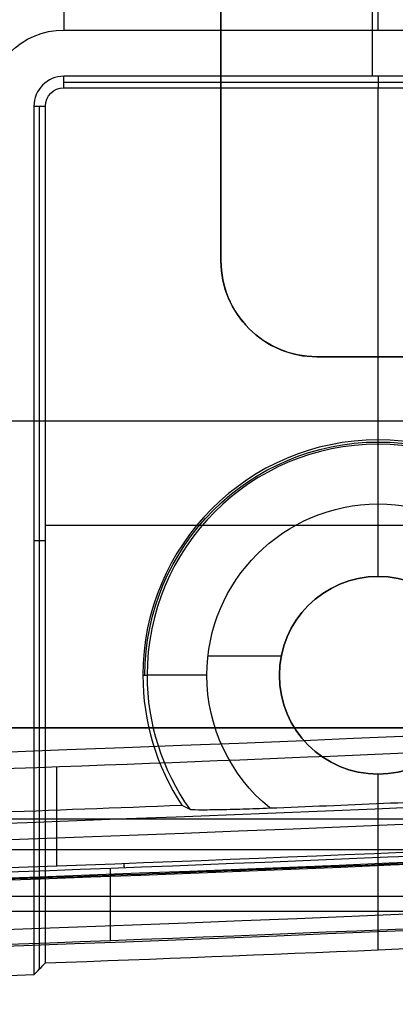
# Model space of a CAD drawing. Header units: millimetres. Extents: x -68 to 68, y -70 to 54.
# Tile 81 of 83: x 36 to 42, y -56 to -40. Entities that reach past the tile are written whole.
import ezdxf

# ---------------------------------------------------------------- set-up
doc = ezdxf.new("R2010")
doc.units = ezdxf.units.MM
doc.layers.add('Layer 01', color=7, linetype='Continuous', true_color=0x000000)

# ---------------------------------------------------------------- blocks, each defined once
blk = doc.blocks.new('Open CASCADE STEP translator 6.8 1.1.1.step')
at = {"layer": 'Layer 01', "color": 96, "true_color": 0x008000}
blk.add_line((60.3, -71.5, 0.801), (114, -71.5, 0.801), dxfattribs=at)
for points in [[(114, -71.5), (87.15, -71.5), (60.3, -71.5)], [(60.3, -71.5, 1.601), (87.15, -71.5, 1.601), (114, -71.5, 1.601)]]:
    blk.add_open_spline(points, degree=2, dxfattribs=at)
blk = doc.blocks.new('Board.step')
at = {"layer": 'Layer 01'}
blk.add_blockref('Open CASCADE STEP translator 6.8 1.1.1.step', (0, 0, -1.601), dxfattribs=at)
blk = doc.blocks.new('c-3-1634222-2-h-3d.step')
at = {"layer": 'Layer 01', "color": 9, "true_color": 0xc0c0c0}
for p, q in [((-13.8, 6.275, -6.1), (13.8, 6.275, -6.1)), ((-15.4, -4.675, -6.1), (-15.4, 4.675, -6.1))]:
    blk.add_line(p, q, dxfattribs=at)
blk.add_arc((-13.8, 4.675, -6.5), 1.6, 90, 180, dxfattribs=at)
at = {"layer": 'Layer 01', "color": 9, "true_color": 0xc0c0c0, "extrusion": (0, 0, -1)}
for centre in [(13.8, 4.675, 5.7), (13.8, 4.675, 6.1)]:
    blk.add_arc(centre, 1.6, 0, 90, dxfattribs=at)
at = {"layer": 'Layer 01', "color": 9, "true_color": 0xc0c0c0}
for points in [[(-13.8, 6.275, -5.7), (0, 6.275, -5.7), (13.8, 6.275, -5.7)], [(13.8, 6.275, -6.5), (0, 6.275, -6.5), (-13.8, 6.275, -6.5)], [(-13.8, 6.275, -6.5), (-13.8, 6.275, -6.1), (-13.8, 6.275, -5.7)], [(-15.4, -4.675, -5.7), (-15.4, 0, -5.7), (-15.4, 4.675, -5.7)], [(-15.4, 4.675, -6.5), (-15.4, 4.675, -6.1), (-15.4, 4.675, -5.7)], [(-15.4, 4.675, -6.5), (-15.4, 0, -6.5), (-15.4, -4.675, -6.5)]]:
    blk.add_open_spline(points, degree=2, dxfattribs=at)
blk = doc.blocks.new('X11.step')
at = {"layer": 'Layer 01', "rotation": 90.00000250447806}
blk.add_blockref('c-3-1634222-2-h-3d.step', (105.65, -49.905, 12.513), dxfattribs=at)
blk = doc.blocks.new('MC403-X_A_090322_MultipleBody.step')
at = {"layer": 'Layer 01'}
for name in ['Board.step', 'X11.step']:
    blk.add_blockref(name, (0, 0), dxfattribs=at)
blk = doc.blocks.new('MC403-X_A_090322_MultipleBody 090322')
at = {"layer": 'Layer 01'}
blk.add_blockref('MC403-X_A_090322_MultipleBody.step', (0, 0), dxfattribs=at)
blk = doc.blocks.new('TRO-13-001 MC403 CASTING270122')
at = {"layer": 'Layer 01', "color": 7, "true_color": 0xdde8ff}
for p, q in [((41.908, -40.623, -12.5), (41.908, 0.013, -12.5)), ((36.75, -40.72, -9.75), (47.25, -40.72, -9.75)), ((42, -40.623, -12.5), (42, -40.816, -7)), ((42, -48.973, -7), (42, -40.816, -7)), ((36.346, -55.524, -9.75), (36.346, -41.123, -9.75)), ((48.522, -46.381, -5), (35.478, -46.381, -5)), ((42, -46.764, -2.965), (42, -46.693, -5)), ((42, -48.973, -2), (42, -47.764, -2)), ((47.558, -48.12, -7), (36.442, -48.12, -7)), ((36.25, -48.373, -12.5), (36.442, -48.373, -7)), ((42, -48.973, -2), (42, -48.973, -7)), ((40.382, -50.301, -2), (39.159, -50.301, -2)), ((42, -52.273, -2), (42, -52.273, -7)), ((42, -55.206, -7), (42, -52.273, -7)), ((42, -52.763, -2), (42, -52.273, -2)), ((20.235, -53.533, 0.6), (47.148, -53.533, 0.6)), ((49.415, -54.566, 1.6), (15.199, -54.566, 1.6))]:
    blk.add_line(p, q, dxfattribs=at)
for centre, radius, start, end in [((36.75, -41.123, -9.5), 2.395, 90, 180), ((36.75, -41.123, -12.5), 0.5, 90, 180), ((42, -50.623, -5), 3.93, 0, 180), ((42, -50.623, -2.965), 3.859, 0, 180), ((42, -50.623, -2), 1.65, 0, 180), ((42, -50.623, -7), 1.65, 0, 180), ((42, -50.623, -5), 3.93, 180, 213.464), ((42, -50.623, -2.965), 3.859, 180, 215.357), ((42, -50.623, -7), 1.65, 180, 0), ((0, 943.719, -2), 997.367, 272.309411, 272.527941), ((0, 943.719, -5), 997.262, 272.038728, 272.22522), ((0, 943.719, 1.6), 998.401, 269.926969, 272.999371), ((0, 943.719, 0.6), 998.366, 269.928971, 272.997062), ((0, 943.719, -7), 999.808, 272.08884, 272.726421)]:
    blk.add_arc(centre, radius, start, end, dxfattribs=at)
at = {"layer": 'Layer 01', "color": 7, "true_color": 0xdde8ff, "extrusion": (-3.90959e-16, 3.66997e-30, -1)}
blk.add_arc((-36.75, -41.123, 5.965), 2.272, 0, 90, dxfattribs=at)
at = {"layer": 'Layer 01', "color": 7, "true_color": 0xdde8ff, "extrusion": (1, 0, 0)}
blk.add_arc((-39.851, -6, 36.75), 1, 2, 90, dxfattribs=at)
at = {"layer": 'Layer 01', "color": 7, "true_color": 0xdde8ff, "extrusion": (-1, 0, 0)}
for centre in [(39.851, -6, -42), (47.764, -3, -42)]:
    blk.add_arc(centre, 1, 90, 178, dxfattribs=at)
at = {"layer": 'Layer 01', "color": 7, "true_color": 0xdde8ff, "extrusion": (0, 0, -1)}
for centre, radius, start, end in [((-36.75, -41.123, 5), 1.272, 0, 90), ((-36.75, -41.123, 7), 0.308, 0, 90), ((-42, -50.623, 3.983), 3.895, 0, 180), ((-42, -50.623, 2), 2.86, 0, 180), ((-42, -50.623, 4.5), 1.65, 0, 180), ((-42, -50.623, 2), 2.86, 309.2719, 0), ((-42, -50.623, 2), 2.86, 359.9622, 0), ((-42, -50.623, 2), 1.65, 180, 0), ((-42, -50.623, 4.5), 1.65, 180, 0), ((0, 943.719, -0.6), 997.457, 267.016966, 270.071094), ((0, 943.719, -1.6), 999.508, 266.961437, 270.064194), ((0, 943.719, 12.5), 1000, 267.922573, 268.957159)]:
    blk.add_arc(centre, radius, start, end, dxfattribs=at)
at = {"layer": 'Layer 01', "color": 7, "true_color": 0xdde8ff, "extrusion": (7.35789e-15, -1, -2.56943e-16)}
blk.add_arc((39.14, -3, 50.623), 1, 90, 178, dxfattribs=at)
at = {"layer": 'Layer 01', "color": 7, "true_color": 0xdde8ff}
for points, degree in [([(36.75, -39.851, -5), (42, -39.851, -5), (47.25, -39.851, -5)], 2), ([(47.25, -40.623, -12.5), (42, -40.623, -12.5), (36.75, -40.623, -12.5)], 2), ([(36.75, -40.816, -7), (36.75, -40.72, -9.75), (36.75, -40.623, -12.5)], 2), ([(36.75, -40.816, -7), (42, -40.816, -7), (47.25, -40.816, -7)], 2), ([(36.25, -41.123, -12.5), (36.25, -48.373, -12.5), (36.25, -55.623, -12.5)], 2), ([(36.25, -41.123, -12.5), (36.346, -41.123, -9.75), (36.442, -41.123, -7)], 2), ([(36.442, -55.424, -7), (36.442, -48.274, -7), (36.442, -41.123, -7)], 2), ([(38.07, -50.623, -5), (38.105, -50.623, -3.983), (38.141, -50.623, -2.965)], 2), ([(40.35, -50.623, -2), (40.35, -50.623, -4.5), (40.35, -50.623, -7)], 2), ([(38.721, -52.791, -5), (38.764, -52.813, -4.322), (38.808, -52.835, -3.643), (38.853, -52.857, -2.965)], 3), ([(36.25, -55.623, -12.5), (36.314, -55.557, -10.667), (36.378, -55.491, -8.833), (36.442, -55.424, -7)], 3)]:
    blk.add_open_spline(points, degree=degree, dxfattribs=at)
blk.add_open_spline([(38.853, -52.857, -2.965), (38.863, -52.862, -2.812), (38.914, -52.865, -2.666), (39.083, -52.867, -2.41), (39.196, -52.866, -2.305), (39.452, -52.862, -2.143), (39.596, -52.858, -2.086), (39.888, -52.849, -2.015), (40.038, -52.843, -2), (40.19, -52.837, -2)], degree=3, knots=[-1.830656, -1.830656, -1.830656, -1.830656, -1.372992, -1.372992, -0.915328, -0.915328, -0.457664, -0.457664, 0, 0, 0, 0], dxfattribs=at)
blk.add_rational_spline([(-1.255, -54.664, 1.1), (25.501, -54.697, 1.1), (52.22, -53.298, 1.1)], [0.999999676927, 0.999640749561, 0.999999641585], degree=2, dxfattribs=at)
blk = doc.blocks.new('TRO-13-003 MC403 FRONT CASING270122')
at = {"layer": 'Layer 01', "color": 254, "true_color": 0xcad1ee}
for p, q in [((36.633, -53.809, 0.6), (36.633, -52.148, 0.6)), ((52.041, -53.023, 0.6), (21.224, -53.023, 0.6)), ((37.531, -55.049, 2.6), (37.531, -53.846, 2.6)), ((21.907, -54.311, 2.6), (53.674, -54.311, 2.6))]:
    blk.add_line(p, q, dxfattribs=at)
at = {"layer": 'Layer 01', "color": 254, "true_color": 0xcad1ee, "extrusion": (0, 0, -1)}
for centre, radius, end in [((0, 943.719, -8.41), 996.268, 270.198153), ((0, 943.719, -10.9), 997.734, 270.033786)]:
    blk.add_arc(centre, radius, 266.670341, end, dxfattribs=at)
at = {"layer": 'Layer 01', "color": 254, "true_color": 0xcad1ee}
for centre, radius, start, end in [((0, 943.719, 0.6), 996.541, 271.220366, 272.607739), ((0, 943.719, 2.6), 999.473, 271.209075, 273.095545)]:
    blk.add_arc(centre, radius, start, end, dxfattribs=at)
at = {"layer": 'Layer 01', "color": 254, "true_color": 0xcad1ee, "extrusion": (-6.09475e-19, -1.03359e-15, -1)}
blk.add_arc((0, 943.719, -10.9), 997.734, 266.670341, 270.033786, dxfattribs=at)
at = {"layer": 'Layer 01', "color": 254, "true_color": 0xcad1ee, "extrusion": (-3.27272e-16, 6.54412e-15, -1)}
blk.add_arc((0, 943.719, -2.6), 998.271, 266.900725, 268.78947, dxfattribs=at)
at = {"layer": 'Layer 01', "color": 254, "true_color": 0xcad1ee, "extrusion": (7.61365e-14, -1.46082e-12, -1)}
blk.add_arc((0, 943.719, -0.6), 998.201, 267.011523, 268.781665, dxfattribs=at)
at = {"layer": 'Layer 01', "color": 254, "true_color": 0xcad1ee, "extrusion": (-5.83874e-14, 2.02525e-12, -1)}
blk.add_arc((0, 943.719, -9.452), 999.233, 266.670341, 270.033786, dxfattribs=at)
at = {"layer": 'Layer 01', "color": 254, "true_color": 0xcad1ee}
blk.add_open_spline([(37.753, -53.768, 0.6), (37.754, -53.802, 1.6), (37.756, -53.837, 2.6)], degree=2, dxfattribs=at)

msp = doc.modelspace()

# ---------------------------------------------------------------- block references
at = {"layer": 'Layer 01'}
for name, p in [('TRO-13-001 MC403 CASTING270122', (0, 0)), ('TRO-13-003 MC403 FRONT CASING270122', (0, 0)), ('MC403-X_A_090322_MultipleBody 090322', (-60, 20, 1.601))]:
    msp.add_blockref(name, p, dxfattribs=at)

doc.saveas('drawing.dxf')
